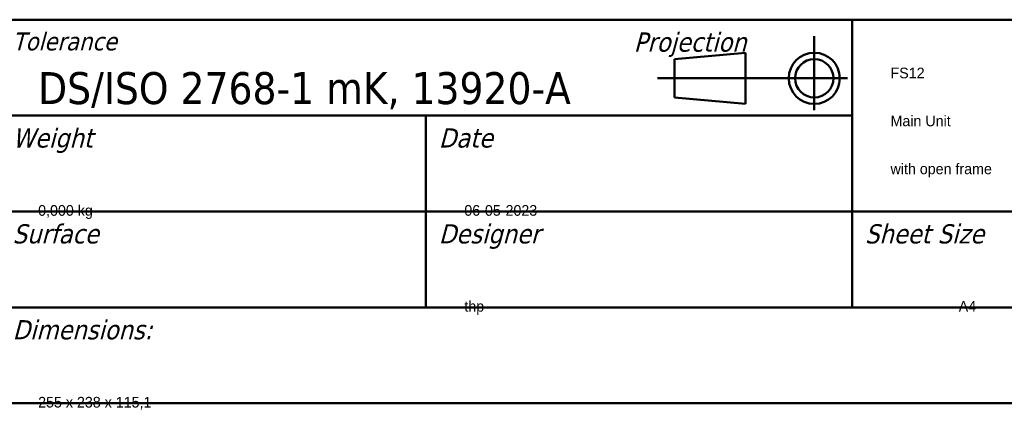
# Model space of a CAD drawing. Header units: millimetres. Extents: x 30 to 861, y 28 to 600.
# Tile 11 of 33: x 416 to 647, y 28 to 120. Entities that reach past the tile are written whole.
import ezdxf
from ezdxf.enums import TextEntityAlignment as Align

# ---------------------------------------------------------------- set-up
doc = ezdxf.new("R2018")
doc.units = ezdxf.units.MM
doc.header["$LTSCALE"] = 3
doc.layers.add('Border (ISO)', color=7, linetype='Continuous', lineweight=50)
doc.layers.add('Title (ISO)', color=7, linetype='Continuous', lineweight=50)
doc.styles.add('Note Text (ISO)', font='tahoma.ttf')
doc.styles.get("Standard").update_dxf_attribs({"font": 'tahoma.ttf'})

# ---------------------------------------------------------------- blocks, each defined once
blk = doc.blocks.new('Borders Border')
at = {"layer": 'Border (ISO)'}
blk.add_line((287, 10), (10, 10), dxfattribs=at)
blk = doc.blocks.new('Title Blocks JKE')
at = {"layer": 'Title (ISO)'}
for p, q in [((100.889, 162.131), (290.889, 162.131)), ((207.556, 162.131), (207.556, 139.631)), ((204.591, 155.047), (204.591, 160.836)), ((193.658, 159.047), (199.203, 159.547)), ((199.203, 159.547), (199.203, 155.547)), ((193.658, 156.047), (193.658, 159.047)), ((207.201, 157.547), (192.342, 157.547)), ((199.203, 155.547), (193.658, 156.047)), ((140.889, 154.631), (207.556, 154.631)), ((174.222, 154.631), (174.222, 139.631)), ((140.889, 147.131), (290.889, 147.131)), ((140.889, 139.631), (290.889, 139.631)), ((290.889, 132.131), (100.889, 132.131))]:
    blk.add_line(p, q, dxfattribs=at)
for radius in [2, 1.5]:
    blk.add_circle((204.591, 157.547), radius, dxfattribs=at)
at = {"layer": 'Title (ISO)', "style": 'Note Text (ISO)'}
for s, insert, char_height, attachment_point in [('\\fTahoma|b0|i1;\\H1.4000;Tolerance', (141.889, 161.131), 1.4, 1), ('\\fTahoma|b0|i1;\\H1.5000;Projection', (190.468, 161.131), 1.5, 1), ('\\fTahoma|b0|i0;\\H2.5000;DS/ISO 2768-1 mK, 13920-A', (143.889, 155.131), 2.5, 7), ('\\fTahoma|b0|i1;\\H1.5000;Weight', (141.889, 153.631), 1.5, 1), ('\\fTahoma|b0|i1;\\H1.5000;Date', (175.222, 153.631), 1.5, 1), ('\\fTahoma|b0|i1;\\H1.5000;Surface', (141.889, 146.131), 1.5, 1), ('\\fTahoma|b0|i1;\\H1.5000;Designer', (175.222, 146.131), 1.5, 1), ('\\fTahoma|b0|i1;\\H1.5000;Sheet Size', (208.556, 146.131), 1.5, 1), ('\\fTahoma|b0|i1;\\H1.5000;Dimensions:', (141.889, 138.631), 1.5, 1)]:
    blk.add_mtext(s, dxfattribs=dict(at, insert=insert, char_height=char_height, attachment_point=attachment_point))
at = {"layer": 'Title (ISO)', "lineweight": 30, "flags": 104}
for tag, p in [('DESCRIPTION', (210.556, 158.381)), ('TITLE', (210.556, 154.631)), ('SUBJECT', (210.556, 150.881))]:
    blk.add_attdef(tag, text='', height=2.5, dxfattribs=at).set_placement(p, align=Align.MIDDLE_LEFT)
for tag, height, p in [('MASS\\P3;', 2.5, (143.889, 147.631)), ('CREATION_DATE', 2.5, (177.222, 147.631)), ('Surface', 2.5, (143.889, 140.131)), ('MATERIAL', 2.5, (243.61, 140.131)), ('DESIGNER', 2.5, (177.222, 140.131)), ('Dimension', 2.5, (143.889, 132.631)), ('PART_NUMBER', 2.2, (243.61, 132.631))]:
    blk.add_attdef(tag, text='', height=height, dxfattribs=at).set_placement(p, align=Align.BOTTOM_LEFT)
blk.add_attdef('Sheet_Size', text='', height=2.5, dxfattribs=at).set_placement((215.889, 140.131), align=Align.BOTTOM_CENTER)
blk.add_attdef('REVISION_NUMBER', text='', height=2.2, dxfattribs=at).set_placement((287.389, 134.898), align=Align.MIDDLE_CENTER)

msp = doc.modelspace()

# ---------------------------------------------------------------- block references
at = {"xscale": 3, "yscale": 3, "zscale": 3}
msp.add_blockref('Borders Border', (0, 0), dxfattribs=at)
ref = msp.add_blockref('Title Blocks JKE', (-11.67, -366.39), dxfattribs=dict(xscale=3, yscale=3, zscale=3))
lines = msp.add_mtext('A4', dxfattribs={"layer": 'Title (ISO)', "insert": (636, 54), "char_height": 2.5, "attachment_point": 1})
ref.add_attrib('Sheet_Size', '', (636, 54), dxfattribs={"flags": 104}).embed_mtext(lines)
lines = msp.add_mtext('FS12', dxfattribs={"layer": 'Title (ISO)', "insert": (620, 108.75), "char_height": 2.5, "attachment_point": 1})
ref.add_attrib('DESCRIPTION', '', (620, 108.75), dxfattribs={"flags": 104}).embed_mtext(lines)
lines = msp.add_mtext('Main Unit', dxfattribs={"layer": 'Title (ISO)', "insert": (620, 97.5), "char_height": 2.5, "attachment_point": 1})
ref.add_attrib('TITLE', '', (620, 97.5), dxfattribs={"flags": 104}).embed_mtext(lines)
lines = msp.add_mtext('with open frame', dxfattribs={"layer": 'Title (ISO)', "insert": (620, 86.25), "char_height": 2.5, "attachment_point": 1})
ref.add_attrib('SUBJECT', '', (620, 86.25), dxfattribs={"flags": 104}).embed_mtext(lines)
lines = msp.add_mtext('0,000 kg', dxfattribs={"layer": 'Title (ISO)', "insert": (420, 76.5), "char_height": 2.5, "attachment_point": 1})
ref.add_attrib('MASS\\P3;', '', (420, 76.5), dxfattribs={"flags": 104}).embed_mtext(lines)
lines = msp.add_mtext('thp', dxfattribs={"layer": 'Title (ISO)', "insert": (520, 54), "char_height": 2.5, "attachment_point": 1})
ref.add_attrib('DESIGNER', '', (520, 54), dxfattribs={"flags": 104}).embed_mtext(lines)
lines = msp.add_mtext('06-05-2023', dxfattribs={"layer": 'Title (ISO)', "insert": (520, 76.5), "char_height": 2.5, "attachment_point": 1})
ref.add_attrib('CREATION_DATE', '', (520, 76.5), dxfattribs={"flags": 104}).embed_mtext(lines)
lines = msp.add_mtext('255 x 238 x 115,1  ', dxfattribs={"layer": 'Title (ISO)', "insert": (420, 31.5), "char_height": 2.5, "attachment_point": 1})
ref.add_attrib('Dimension', '', (420, 31.5), dxfattribs={"flags": 104}).embed_mtext(lines)

doc.saveas('drawing.dxf')
